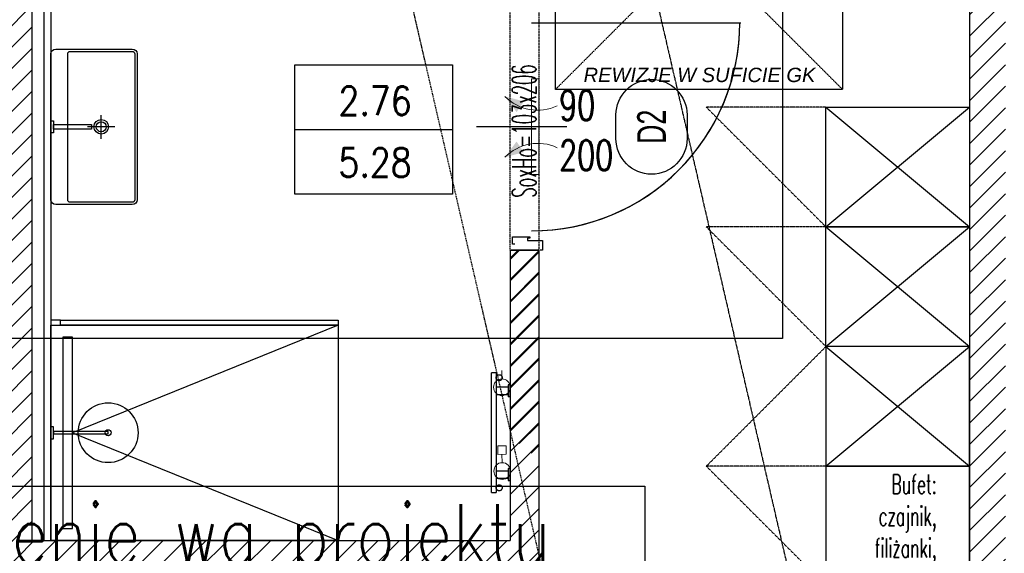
# Model space of a CAD drawing. Header units: millimetres. Extents: x 69081 to 158617, y -37521 to -9534.
# Tile 63 of 256: x 111704 to 112115, y -20918 to -20695. Entities that reach past the tile are written whole.
import ezdxf
from ezdxf.enums import TextEntityAlignment as Align

# ---------------------------------------------------------------- set-up
doc = ezdxf.new("R2010")
doc.units = ezdxf.units.MM
for name, pattern in [('DO', [0.8, 0.6, -0.1, 0, -0.1]), ('DP', [0.5, 0.3, -0.2]), ('KRESKOWA-SREDNIA', [0.2, 0.12, -0.08]), ('MP', [0.25, 0.15, -0.1])]:
    doc.linetypes.add(name, pattern=pattern)
for name, color, linetype in [('0_oświetlenie', 7, 'Continuous'), ('A-----SZ', 8, 'Continuous'), ('A-ARM', 8, 'Continuous'), ('A-MEB', 8, 'Continuous'), ('A-OKN', 3, 'Continuous'), ('A-OSI', 8, 'DO'), ('A-SCI', 7, 'Continuous'), ('A_GSA_GK', 2, 'Continuous'), ('AM DRZIW WEWN', 1, 'Continuous'), ('B-widok', 9, 'Continuous'), ('BA_ARM', 8, 'Continuous'), ('BA_drz', 7, 'Continuous'), ('BA_lpm', 1, 'MP'), ('BA_MEBLE', 8, 'Continuous'), ('BA_sym', 7, 'Continuous'), ('F-BIL', 1, 'Continuous'), ('F-BIL-OP', 3, 'Continuous'), ('F-BIL-TA', 1, 'Continuous'), ('JS_PODCIĄGI', 1, 'DP'), ('porta', 8, 'Continuous'), ('R-----OP', 1, 'Continuous'), ('R-----WY', 1, 'Continuous')]:
    doc.layers.add(name, color=color, linetype=linetype)
for name, color, linetype, lineweight in [('DRZWI', 3, 'Continuous', 20), ('IS_Grzejnik', 15, 'Continuous', 5), ('IS_Zawór1', 15, 'Continuous', 5), ('SB_OTWORY DRZWI', 1, 'Continuous', 9)]:
    doc.layers.add(name, color=color, linetype=linetype, lineweight=lineweight)
doc.layers.get('R-----WY').off()
doc.styles.add('BIKTS', font='bikromsw.shx', dxfattribs={"width": 0.85})
doc.styles.add('ROMANS', font='romans.shx', dxfattribs={"height": 1})
doc.styles.add('SIMPLEX', font='simplex', dxfattribs={"width": 0.85})
doc.styles.add('SŁAWKA', font='simplex.shx', dxfattribs={"height": 12.5})
doc.styles.add('WYM--ROMANSSHX-08', font='ROMANS.SHX', dxfattribs={"width": 0.8})

# ---------------------------------------------------------------- blocks, each defined once
blk = doc.blocks.new('KRATKA WENT')
at = {"layer": 'DRZWI'}
for points in [[(-12.72, 11.16, 0, 5.4, 0), (-8.38, 4.78, 5.4, 5.4, 0)], [(12.72, 11.16, 0, 5.4, 0), (8.38, 4.78, 5.4, 5.4, 0)]]:
    blk.add_lwpolyline(points, format="xyseb", dxfattribs=at)
blk.add_lwpolyline([(20, -3), (20, 0), (-20, 0), (-20, -3)], close=True, dxfattribs=at)
for centre, start, end in [((-26.01, -2.55), 334.6838, 45.9092), ((26.01, -2.55), 134.0908, 205.3162)]:
    blk.add_arc(centre, 19.09, start, end, dxfattribs=at)
blk = doc.blocks.new('dr1h901')
at = {"color": 0}
blk.add_line((-0.5, 0), (-0.5, 1.005), dxfattribs=at)
at = {"color": 1}
blk.add_line((0, 0.1689), (0, -0.2655), dxfattribs=at)
blk.add_arc((-0.5, 0), 1, 0, 90, dxfattribs=at)
blk = doc.blocks.new('grzejnik drabinka')
at = {"layer": 'BA_ARM'}
for p, q in [((0, -0.8), (0, 0)), ((5, 0), (5, -0.8)), ((35, 0), (35, -0.8)), ((40, 0), (40, -0.8)), ((1, -5.8), (1, -0.8)), ((4, -0.8), (4, -5.8)), ((36, -5.8), (36, -0.8)), ((39, -0.8), (39, -5.8)), ((45, -5.8), (-5, -5.8)), ((-5, -7.8), (45, -7.8))]:
    blk.add_line(p, q, dxfattribs=at)
for points in [[(0, 0), (0, 0), (0.06, 0), (0.31, 0), (0.71, 0), (1.24, 0), (1.85, 0), (2.5, 0), (3.15, 0), (3.76, 0), (4.29, 0), (4.69, 0), (4.94, 0), (5, 0), (5, 0)], [(35, 0), (35, 0), (35.06, 0), (35.31, 0), (35.71, 0), (36.24, 0), (36.85, 0), (37.5, 0), (38.15, 0), (38.76, 0), (39.29, 0), (39.69, 0), (39.94, 0), (40, 0), (40, 0)], [(-1.75, -4.55), (-1.75, -4.44), (-1.78, -4.22), (-1.9, -3.92), (-2.11, -3.66), (-2.37, -3.46), (-2.67, -3.33), (-3, -3.29), (-3.33, -3.33), (-3.63, -3.46), (-3.89, -3.66), (-4.1, -3.92), (-4.22, -4.22), (-4.25, -4.44), (-4.25, -4.55)], [(5, -0.8), (5, -0.8), (4.94, -0.8), (4.69, -0.8), (4.29, -0.8), (3.76, -0.8), (3.15, -0.8), (2.5, -0.8), (1.85, -0.8), (1.24, -0.8), (0.71, -0.8), (0.31, -0.8), (0.06, -0.8), (0, -0.8), (0, -0.8)], [(40, -0.8), (40, -0.8), (39.94, -0.8), (39.69, -0.8), (39.29, -0.8), (38.76, -0.8), (38.15, -0.8), (37.5, -0.8), (36.85, -0.8), (36.24, -0.8), (35.71, -0.8), (35.31, -0.8), (35.06, -0.8), (35, -0.8), (35, -0.8)], [(44.25, -4.55), (44.25, -4.44), (44.22, -4.22), (44.1, -3.92), (43.89, -3.66), (43.63, -3.46), (43.33, -3.33), (43, -3.29), (42.67, -3.33), (42.37, -3.46), (42.11, -3.66), (41.9, -3.92), (41.78, -4.22), (41.75, -4.44), (41.75, -4.55)], [(-5, -5.8), (-5, -5.8), (-5, -5.8), (-5, -5.8)], [(-5, -5.8), (-5, -5.8), (-5, -5.8), (-5, -5.8)], [(-5, -5.8), (-5, -5.8), (-5, -5.8), (-5, -5.8)], [(-5, -5.8), (-5, -5.8), (-5, -5.8), (-5, -5.8)], [(-5, -5.8), (-5, -5.8), (-5, -5.8), (-5, -5.8)], [(-5, -5.8), (-5, -5.8), (-5, -5.8), (-5, -5.8)], [(-5, -5.8), (-5, -5.8), (-5, -5.8), (-5, -5.8)], [(-5, -5.8), (-5, -5.8), (-5, -5.8), (-5, -5.8)], [(-5, -5.8), (-5, -5.8), (-5, -5.8), (-5, -5.8)], [(-5, -7.8), (-5, -7.8), (-5, -7.78), (-5, -7.68), (-5, -7.52), (-5, -7.31), (-5, -7.06), (-5, -6.8), (-5, -6.54), (-5, -6.29), (-5, -6.08), (-5, -5.92), (-5, -5.82), (-5, -5.8), (-5, -5.8)], [(-5, -5.8), (-5, -5.8), (-5, -5.8), (-5, -5.8)], [(-5, -5.8), (-5, -5.8), (-5, -5.8), (-5, -5.8)], [(-5, -5.8), (-5, -5.8), (-5, -5.8), (-5, -5.8)], [(-5, -5.8), (-5, -5.8), (-5, -5.8), (-5, -5.8)], [(-5, -5.8), (-5, -5.8), (-5, -5.8), (-5, -5.8)], [(-5, -5.8), (-5, -5.8), (-5, -5.8), (-5, -5.8)], [(-5, -5.8), (-5, -5.8), (-5, -5.8), (-5, -5.8)], [(-5, -5.8), (-5, -5.8), (-5, -5.8), (-5, -5.8)], [(-5, -5.8), (-5, -5.8), (-5, -5.8), (-5, -5.8)], [(-5, -5.8), (-5, -5.8), (-5, -5.8), (-5, -5.8)], [(-5, -5.8), (-5, -5.8), (-5, -5.8), (-5, -5.8)], [(-5, -5.8), (-5, -5.8), (-5, -5.8), (-5, -5.8)], [(-5, -5.8), (-5, -5.8), (-5, -5.8), (-5, -5.8)], [(-5, -5.8), (-5, -5.8), (-5, -5.8), (-5, -5.8)], [(-5, -5.8), (-5, -5.8), (-5, -5.8), (-5, -5.8)], [(-5, -5.8), (-5, -5.8), (-5, -5.8), (-5, -5.8)], [(-5, -5.8), (-5, -5.8), (-5, -5.8), (-5, -5.8)], [(-5, -5.8), (-5, -5.8), (-5, -5.8), (-5, -5.8)], [(-5, -5.8), (-5, -5.8), (-5, -5.8), (-5, -5.8)], [(-5, -7.8), (-5, -7.8), (-5, -7.8), (-5, -7.8)], [(-5, -7.8), (-5, -7.8), (-5, -7.8), (-5, -7.8)], [(-5, -7.8), (-5, -7.8), (-5, -7.8), (-5, -7.8)], [(-5, -7.8), (-5, -7.8), (-5, -7.8), (-5, -7.8)], [(-5, -7.8), (-5, -7.8), (-5, -7.8), (-5, -7.8)], [(-5, -7.8), (-5, -7.8), (-5, -7.8), (-5, -7.8)], [(-5, -7.8), (-5, -7.8), (-5, -7.8), (-5, -7.8)], [(-5, -7.8), (-5, -7.8), (-5, -7.8), (-5, -7.8)], [(-5, -7.8), (-5, -7.8), (-5, -7.8), (-5, -7.8)], [(-5, -7.8), (-5, -7.8), (-5, -7.8), (-5, -7.8)], [(-5, -7.8), (-5, -7.8), (-5, -7.8), (-5, -7.8)], [(-5, -7.8), (-5, -7.8), (-5, -7.8), (-5, -7.8)], [(-5, -7.8), (-5, -7.8), (-5, -7.8), (-5, -7.8)], [(-5, -7.8), (-5, -7.8), (-5, -7.8), (-5, -7.8)], [(-5, -7.8), (-5, -7.8), (-5, -7.8), (-5, -7.8)], [(-5, -7.8), (-5, -7.8), (-5, -7.8), (-5, -7.8)], [(-5, -7.8), (-5, -7.8), (-5, -7.8), (-5, -7.8)], [(-5, -7.8), (-5, -7.8), (-5, -7.8), (-5, -7.8)], [(-5, -7.8), (-5, -7.8), (-5, -7.8), (-5, -7.8)], [(-5, -7.8), (-5, -7.8), (-5, -7.8), (-5, -7.8)], [(-5, -7.8), (-5, -7.8), (-5, -7.8), (-5, -7.8)], [(-5, -7.8), (-5, -7.8), (-5, -7.8), (-5, -7.8)], [(-5, -7.8), (-5, -7.8), (-5, -7.8), (-5, -7.8)], [(-5, -7.8), (-5, -7.8), (-5, -7.8), (-5, -7.8)], [(-5, -7.8), (-5, -7.8), (-5, -7.8), (-5, -7.8)], [(-5, -7.8), (-5, -7.8), (-5, -7.8), (-5, -7.8)], [(-5, -7.8), (-5, -7.8), (-5, -7.8), (-5, -7.8)], [(-5, -7.8), (-5, -7.8), (-5, -7.8), (-5, -7.8)], [(-4.25, -4.55), (-4.25, -4.66), (-4.22, -4.88), (-4.1, -5.18), (-3.89, -5.44), (-3.63, -5.64), (-3.33, -5.77), (-3, -5.81), (-2.67, -5.77), (-2.37, -5.64), (-2.11, -5.44), (-1.9, -5.18), (-1.78, -4.88), (-1.75, -4.66), (-1.75, -4.55)], [(41.75, -4.55), (41.75, -4.66), (41.78, -4.88), (41.9, -5.18), (42.11, -5.44), (42.37, -5.64), (42.67, -5.77), (43, -5.81), (43.33, -5.77), (43.63, -5.64), (43.89, -5.44), (44.1, -5.18), (44.22, -4.88), (44.25, -4.66), (44.25, -4.55)], [(45, -5.8), (45, -5.8), (45, -5.8), (45, -5.8)], [(45, -5.8), (45, -5.8), (45, -5.8), (45, -5.8)], [(45, -5.8), (45, -5.8), (45, -5.8), (45, -5.8)], [(45, -5.8), (45, -5.8), (45, -5.8), (45, -5.8)], [(45, -5.8), (45, -5.8), (45, -5.8), (45, -5.8)], [(45, -5.8), (45, -5.8), (45, -5.8), (45, -5.8)], [(45, -5.8), (45, -5.8), (45, -5.8), (45, -5.8)], [(45, -5.8), (45, -5.8), (45, -5.8), (45, -5.8)], [(45, -5.8), (45, -5.8), (45, -5.8), (45, -5.8)], [(45, -5.8), (45, -5.8), (45, -5.82), (45, -5.92), (45, -6.08), (45, -6.29), (45, -6.54), (45, -6.8), (45, -7.06), (45, -7.31), (45, -7.52), (45, -7.68), (45, -7.78), (45, -7.8), (45, -7.8)], [(45, -5.8), (45, -5.8), (45, -5.8), (45, -5.8)], [(45, -5.8), (45, -5.8), (45, -5.8), (45, -5.8)], [(45, -5.8), (45, -5.8), (45, -5.8), (45, -5.8)], [(45, -5.8), (45, -5.8), (45, -5.8), (45, -5.8)], [(45, -5.8), (45, -5.8), (45, -5.8), (45, -5.8)], [(45, -5.8), (45, -5.8), (45, -5.8), (45, -5.8)], [(45, -5.8), (45, -5.8), (45, -5.8), (45, -5.8)], [(45, -5.8), (45, -5.8), (45, -5.8), (45, -5.8)], [(45, -5.8), (45, -5.8), (45, -5.8), (45, -5.8)], [(45, -5.8), (45, -5.8), (45, -5.8), (45, -5.8)], [(45, -5.8), (45, -5.8), (45, -5.8), (45, -5.8)], [(45, -5.8), (45, -5.8), (45, -5.8), (45, -5.8)], [(45, -5.8), (45, -5.8), (45, -5.8), (45, -5.8)], [(45, -5.8), (45, -5.8), (45, -5.8), (45, -5.8)], [(45, -5.8), (45, -5.8), (45, -5.8), (45, -5.8)], [(45, -5.8), (45, -5.8), (45, -5.8), (45, -5.8)], [(45, -5.8), (45, -5.8), (45, -5.8), (45, -5.8)], [(45, -5.8), (45, -5.8), (45, -5.8), (45, -5.8)], [(45, -5.8), (45, -5.8), (45, -5.8), (45, -5.8)], [(45, -7.8), (45, -7.8), (45, -7.8), (45, -7.8)], [(45, -7.8), (45, -7.8), (45, -7.8), (45, -7.8)], [(45, -7.8), (45, -7.8), (45, -7.8), (45, -7.8)], [(45, -7.8), (45, -7.8), (45, -7.8), (45, -7.8)], [(45, -7.8), (45, -7.8), (45, -7.8), (45, -7.8)], [(45, -7.8), (45, -7.8), (45, -7.8), (45, -7.8)], [(45, -7.8), (45, -7.8), (45, -7.8), (45, -7.8)], [(45, -7.8), (45, -7.8), (45, -7.8), (45, -7.8)], [(45, -7.8), (45, -7.8), (45, -7.8), (45, -7.8)], [(45, -7.8), (45, -7.8), (45, -7.8), (45, -7.8)], [(45, -7.8), (45, -7.8), (45, -7.8), (45, -7.8)], [(45, -7.8), (45, -7.8), (45, -7.8), (45, -7.8)], [(45, -7.8), (45, -7.8), (45, -7.8), (45, -7.8)], [(45, -7.8), (45, -7.8), (45, -7.8), (45, -7.8)], [(45, -7.8), (45, -7.8), (45, -7.8), (45, -7.8)], [(45, -7.8), (45, -7.8), (45, -7.8), (45, -7.8)], [(45, -7.8), (45, -7.8), (45, -7.8), (45, -7.8)], [(45, -7.8), (45, -7.8), (45, -7.8), (45, -7.8)], [(45, -7.8), (45, -7.8), (45, -7.8), (45, -7.8)], [(45, -7.8), (45, -7.8), (45, -7.8), (45, -7.8)], [(45, -7.8), (45, -7.8), (45, -7.8), (45, -7.8)], [(45, -7.8), (45, -7.8), (45, -7.8), (45, -7.8)], [(45, -7.8), (45, -7.8), (45, -7.8), (45, -7.8)], [(45, -7.8), (45, -7.8), (45, -7.8), (45, -7.8)], [(45, -7.8), (45, -7.8), (45, -7.8), (45, -7.8)], [(45, -7.8), (45, -7.8), (45, -7.8), (45, -7.8)], [(45, -7.8), (45, -7.8), (45, -7.8), (45, -7.8)], [(45, -7.8), (45, -7.8), (45, -7.8), (45, -7.8)]]:
    blk.add_open_spline(points, degree=3, dxfattribs=at)
blk = doc.blocks.new('osie')
at = {"layer": 'A-OSI'}
blk.add_line((17389.65, -41379.07), (17986.94, -43966.21), dxfattribs=at)
blk = doc.blocks.new('DYBY-BL5')
at = {"layer": 'F-BIL-TA', "color": 1}
blk.add_line((0, 45), (110, 45), dxfattribs=at)
blk.add_lwpolyline([(0, 0), (0, 90), (110, 90), (110, 0)], close=True, dxfattribs=at)
at = {"layer": 'F-BIL-OP', "style": 'SIMPLEX', "width": 0.85}
blk.add_attdef('NR', text='', height=20, dxfattribs=at).set_placement((56, 55), align=Align.CENTER)
at = {"layer": 'F-BIL-OP', "color": 2, "style": 'SIMPLEX', "width": 0.85, "flags": 1}
for tag, p in [('NAZWA', (119, 55)), ('POSADZKA', (119, 12)), ('GRUPA', (119, -27)), ('RODZAJ', (119, -72))]:
    blk.add_attdef(tag, p, '', height=19, dxfattribs=at)
at = {"layer": 'F-BIL-OP', "color": 2, "style": 'SIMPLEX', "width": 0.85}
blk.add_attdef('POW.', text='', height=20, dxfattribs=at).set_placement((56, 12), align=Align.CENTER)
at = {"layer": 'F-BIL-OP', "color": 2, "style": 'SIMPLEX', "width": 0.85, "flags": 1}
blk.add_attdef('POWH.', text='', height=20, dxfattribs=at).set_placement((56, -27), align=Align.CENTER)
blk = doc.blocks.new('symdrz')
blk.add_lwpolyline([(-10, -30, -1), (-10, 30), (10, 30, -1), (10, -30)], format="xyb", close=True)
at = {"style": 'BIKTS', "width": 0.8}
blk.add_attdef('SZERDRZ', text='', height=25, dxfattribs=at).set_placement((77.15, 8.8), align=Align.CENTER)
blk.add_attdef('SYMDRZ', text='', height=25, dxfattribs=at).set_placement((0, 0), align=Align.MIDDLE)
blk.add_attdef('WYSDRZ', text='', height=25, dxfattribs=at).set_placement((77.15, -9.49), align=Align.TOP_CENTER)
blk = doc.blocks.new('grzejniki pietro 2')
at = {"layer": 'IS_Zawór1', "linetype": 'ByBlock', "lineweight": -2, "extrusion": (-0.999947, -0.010266, 0)}
for points, elevation in [([(43290.17, 289.1), (43286.67, 289.1)], -17441.69), ([(43325.17, 289.1), (43321.67, 289.1)], -17441.45)]:
    blk.add_lwpolyline(points, dxfattribs=dict(at, elevation=elevation))
at = {"layer": 'IS_Zawór1', "linetype": 'ByBlock', "lineweight": -2, "extrusion": (0, 0, -1), "elevation": -289.1}
blk.add_lwpolyline([(-17887.04, -43140.31), (-17887.01, -43136.81), (-17883.51, -43136.85), (-17883.54, -43140.35)], close=True, dxfattribs=at)
at = {"layer": 'IS_Zawór1', "linetype": 'ByBlock', "lineweight": -2}
for centre in [(17885.25, -43112.33, 289.1), (17885.37, -43147.33, 289.1)]:
    blk.add_circle(centre, 3.5, dxfattribs=at)
blk = doc.blocks.new('A$C253e2aa0')
at = {"layer": 'B-widok', "color": 1, "linetype": 'MP'}
blk.add_lwpolyline([(0, 60), (120, 60), (120, 0), (0, 0), (0, 60)], dxfattribs=at)
at = {"layer": 'B-widok', "linetype": 'MP'}
blk.add_lwpolyline([(0, 0), (60, 60), (120, 0)], dxfattribs=at)
at = {"layer": 'R-----OP', "ltscale": 10, "insert": (11.78, 9.11, 36538.02), "char_height": 6, "width": 4709.9909, "attachment_point": 1, "style": 'SŁAWKA'}
blk.add_mtext('{\\fArial|b0|i1|c0|p34;REWIZJE W SUFICIE GK}', dxfattribs=at)
blk = doc.blocks.new('A$Cf85abbde')
at = {"layer": 'A-SCI', "color": 4}
for p, q in [((12, 103), (0, 103)), ((12, 0), (0, 0))]:
    blk.add_line(p, q, dxfattribs=at)
at = {"layer": 'JS_PODCIĄGI', "lineweight": -3}
for p, q in [((0, 0), (0, 103)), ((12, 103), (12, 0))]:
    blk.add_line(p, q, dxfattribs=at)
at = {"layer": 'AM DRZIW WEWN', "insert": (0.83, 21.87), "char_height": 10, "width": 61.9698, "attachment_point": 1, "rotation": 90, "style": 'ROMANS'}
blk.add_mtext('{\\W0.5;SoxHo=103x206}', dxfattribs=at)
blk = doc.blocks.new('PRZEKROJE')
at = {"layer": 'R-----OP', "color": 121, "linetype": 'DP'}
blk.add_line((18791.92, -35480.04), (18450.15, -33999.67), dxfattribs=at)

msp = doc.modelspace()

# ---------------------------------------------------------------- hatches: boundary and pattern name
at = {"layer": 'A-----SZ'}
h = msp.add_hatch(dxfattribs=at)
h.set_pattern_fill('ANSI31', color=256, scale=2)
h.set_pattern_definition([(45, (77432.36, 11586.2524), (-4.4901281, 4.4901281), [])])
h.paths.add_polyline_path([(111471.1992, -19714.1903), (111466.7002, -19694.7029), (111455.0078, -19697.4023), (111459.5068, -19716.8897), (111502.2475, -19902.02), (111556.8122, -19889.4228), (111554.1128, -19877.7303), (111511.2405, -19887.6282)])
h.paths.add_polyline_path([(111908.6415, -20600.5941), (111739.3228, -20600.5941), (111708.7721, -20612.5941), (111908.6415, -20612.5941)])
h.paths.add_polyline_path([(111920.6415, -20560.5941), (111908.6415, -20561.5038), (111908.6415, -20688.5941), (111920.6415, -20688.5941)])
h.paths.add_polyline_path([(111920.6415, -20791.5941), (111908.6415, -20791.5941), (111908.6415, -20869.395), (111920.6415, -20878.9403)])
h.paths.add_polyline_path([(112115.6415, -20560.5941), (112100.6415, -20560.5941), (112100.6415, -21261.5941), (112115.6415, -21261.5941)])
h.paths.add_polyline_path([(112297.6415, -20560.5941), (112285.6415, -20560.5941), (112285.6415, -20678.5941), (112297.6415, -20678.5941)])
h.paths.add_polyline_path([(112409.6415, -20560.5941), (112397.6415, -20560.5941), (112397.6415, -20660.5941), (112445.6415, -20660.5941), (112445.6415, -20648.5941), (112409.6415, -20648.5941)])
h.paths.add_polyline_path([(112508.6415, -20560.5941), (112496.6415, -20560.5941), (112496.6415, -20648.5941), (112460.6415, -20648.5941), (112460.6415, -20660.5941), (112508.6415, -20660.5941)])
h.paths.add_polyline_path([(112460.6415, -20648.5941), (112445.6415, -20648.5941), (112445.6415, -21261.5941), (112460.6415, -21261.5941)])
h.paths.add_polyline_path([(112445.6415, -20800.5941), (112297.6415, -20800.5941), (112297.6415, -20781.5941), (112285.6415, -20781.5941), (112285.6415, -20812.5941), (112445.6415, -20812.5941)])
h.paths.add_polyline_path([(112620.6415, -20781.5941), (112608.6415, -20781.5941), (112608.6415, -20800.5941), (112460.6415, -20800.5941), (112460.6415, -20812.5941), (112620.6415, -20812.5941)])
h.paths.add_polyline_path([(112620.6415, -20560.5941), (112608.6415, -20560.5941), (112608.6415, -20678.5941), (112620.6415, -20678.5941)])
h.paths.add_polyline_path([(112805.6415, -20560.5941), (112790.6415, -20560.5941), (112790.6415, -21261.5941), (112805.6415, -21261.5941)])
h.paths.add_polyline_path([(112987.6415, -20560.5941), (112975.6415, -20560.5941), (112975.6415, -20678.5941), (112987.6415, -20678.5941)])
h.paths.add_polyline_path([(112987.6415, -20779.5941), (112975.6415, -20779.5941), (112975.6415, -20812.5941), (113135.6415, -20812.5941), (113135.6415, -20800.5941), (112987.6415, -20800.5941)])
h.paths.add_polyline_path([(113099.6415, -20560.5941), (113087.6415, -20560.5941), (113087.6415, -20660.5941), (113135.6415, -20660.5941), (113135.6415, -20648.5941), (113099.6415, -20648.5941)])
h.paths.add_polyline_path([(113150.6415, -20648.5941), (113135.6415, -20648.5941), (113135.6415, -21261.5941), (113150.6415, -21261.5941)])
h.paths.add_polyline_path([(113198.6415, -20560.5941), (113186.6415, -20560.5941), (113186.6415, -20648.5941), (113150.6415, -20648.5941), (113150.6415, -20660.5941), (113198.6415, -20660.5941)])
h.paths.add_polyline_path([(113310.6415, -20560.5941), (113298.6415, -20560.5941), (113298.6415, -20678.5941), (113310.6415, -20678.5941)])
h.paths.add_polyline_path([(113310.6415, -20779.5941), (113298.6415, -20779.5941), (113298.6415, -20800.5941), (113150.6415, -20800.5941), (113150.6415, -20812.5941), (113310.6415, -20812.5941)])
h.paths.add_polyline_path([(113495.6415, -20560.5941), (113480.6415, -20560.5941), (113480.6415, -21261.5941), (113495.6415, -21261.5941)])
h.paths.add_polyline_path([(113840.6415, -20560.5941), (113825.6415, -20560.5941), (113825.6415, -21261.5941), (113840.6415, -21261.5941)])
h.paths.add_polyline_path([(113825.6415, -20648.5941), (113789.6415, -20648.5941), (113789.6415, -20560.5941), (113777.6415, -20560.5941), (113777.6415, -20660.5941), (113825.6415, -20660.5941)])
h.paths.add_polyline_path([(113677.6415, -20560.5941), (113665.6415, -20560.5941), (113665.6415, -20678.5941), (113677.6415, -20678.5941)])
h.paths.add_polyline_path([(113677.6415, -20781.5941), (113665.6415, -20781.5941), (113665.6415, -20812.5941), (113825.6415, -20812.5941), (113825.6415, -20800.5941), (113677.6415, -20800.5941)])
h.paths.add_polyline_path([(114226.1415, -20560.5941), (114214.1415, -20560.5941), (114214.1415, -20688.5941), (114226.1415, -20688.5941)])
h.paths.add_polyline_path([(114237.1415, -20346.5941), (114217.1415, -20346.5941), (114217.1415, -20358.5941), (114225.1415, -20358.5941), (114225.1415, -20536.5941), (114237.1415, -20536.5941)])
h.paths.add_polyline_path([(114114.1415, -20346.5941), (114020.1415, -20346.5941), (114020.1415, -20358.5941), (114114.1415, -20358.5941)])
h = msp.add_hatch(dxfattribs=at)
h.set_pattern_fill('ANSI31', color=256, scale=2)
h.set_pattern_definition([(45, (77980.5735, 17505.211), (-4.49012806, 4.49012806), [])])
h.paths.add_polyline_path([(111920.6415, -20791.5941), (111908.6415, -20791.5941), (111908.6415, -20912.925), (111708.7721, -20912.925), (111708.7721, -20607.6473), (111696.7721, -20610.4177), (111696.7721, -20918.3089), (111517.5623, -20959.6828), (111520.2618, -20971.3752), (111721.4596, -20924.925), (111920.6415, -20924.925)])
h.paths.add_polyline_path([(111417.2022, -20982.8527), (111385.048, -20990.2761), (111387.7474, -21001.9685), (111419.9016, -20994.5452)])

# ---------------------------------------------------------------- linework, layer by layer
at = {"color": 5}
msp.add_lwpolyline([(109057.9191, -19758.1136), (112022.4392, -19758.1136), (112022.4392, -20828.5147), (109057.9191, -20828.5147)], close=True, dxfattribs=at)
at = {"layer": 'A-ARM'}
for points in [[(111716.7721, -20770.5941), (111716.7721, -20709.5941, -0.41421356), (111718.7721, -20707.5941), (111750.7721, -20707.5941, -0.41421356), (111752.7721, -20709.5941), (111752.7721, -20770.5941, -0.41421356), (111750.7721, -20772.5941), (111718.7721, -20772.5941, -0.41421356)], [(111723.7721, -20770.5941), (111723.7721, -20709.5941, -0.41421356), (111724.7721, -20708.5941), (111750.7721, -20708.5941, -0.41421356), (111751.7721, -20709.5941), (111751.7721, -20770.5941, -0.41421356), (111750.7721, -20771.5941), (111724.7721, -20771.5941, -0.41421356)]]:
    msp.add_lwpolyline(points, format="xyb", close=True, dxfattribs=at)
for points in [[(112040.6415, -20731.925), (112100.6415, -20731.925), (112100.6415, -20781.925), (112040.6415, -20781.925)], [(111716.7721, -20742.5941), (111716.7721, -20737.5941), (111717.7721, -20737.5941), (111717.7721, -20742.5941)], [(111717.7721, -20739.0941), (111733.7721, -20739.0941), (111733.7721, -20741.0941), (111717.7721, -20741.0941)], [(112040.6415, -20781.925), (112100.6415, -20781.925), (112100.6415, -20831.925), (112040.6415, -20831.925)], [(111716.7721, -20822.925), (111836.7721, -20822.925), (111836.7721, -20912.925), (111716.7721, -20912.925)], [(111721.7721, -20827.925), (111721.7721, -20907.925), (111725.7721, -20907.925), (111725.7721, -20827.925)], [(112040.6415, -20881.925), (112100.6415, -20881.925), (112100.6415, -20831.925), (112040.6415, -20831.925)], [(112040.6415, -20931.925), (112100.6415, -20931.925), (112100.6415, -20881.925), (112040.6415, -20881.925)]]:
    msp.add_lwpolyline(points, close=True, dxfattribs=at)
msp.add_lwpolyline([(111836.7721, -20822.925), (111725.7721, -20867.925), (111836.7721, -20912.925)], dxfattribs=at)
msp.add_circle((111740.6718, -20867.925), 12.5, dxfattribs=at)
at = {"layer": 'A-MEB'}
for p, q in [((112040.6415, -20731.925), (112100.6415, -20781.925)), ((112040.6415, -20781.925), (112100.6415, -20731.925)), ((111737.7721, -20745.1849), (111737.7721, -20735.2442)), ((111743.4335, -20740.0941), (111732.0301, -20740.0941)), ((112040.6415, -20781.925), (112100.6415, -20831.925)), ((112040.6415, -20831.925), (112100.6415, -20781.925)), ((112040.6415, -20881.925), (112100.6415, -20831.925)), ((112040.6415, -20831.925), (112100.6415, -20881.925))]:
    msp.add_line(p, q, dxfattribs=at)
at = {"layer": 'A-MEB', "linetype": 'KRESKOWA-SREDNIA'}
for points in [[(112040.6415, -20731.925), (111990.6415, -20731.925), (112040.6415, -20781.925)], [(112040.6415, -20781.925), (111990.6415, -20781.925), (112040.6415, -20831.925)], [(112040.6415, -20881.925), (111990.6415, -20881.925), (112040.6415, -20831.925)], [(112040.6415, -20881.925), (111990.6415, -20881.925), (112040.6415, -20931.925)]]:
    msp.add_lwpolyline(points, dxfattribs=at)
at = {"layer": 'A-MEB'}
for points in [[(111716.7721, -20865.425), (111716.7721, -20870.425), (111717.7721, -20870.425), (111717.7721, -20865.425)], [(111717.7721, -20867.425), (111717.7721, -20868.425), (111740.6718, -20868.425), (111740.6718, -20867.425)]]:
    msp.add_lwpolyline(points, close=True, dxfattribs=at)
for centre, radius in [((111737.7721, -20740.0941), 3.0572), ((111737.7721, -20740.0941), 2.0572), ((111740.6718, -20867.925), 1.2582)]:
    msp.add_circle(centre, radius, dxfattribs=at)
at = {"layer": 'A-OKN'}
for points in [[(111716.7721, -20822.925), (111720.7721, -20822.925), (111720.7721, -20820.925), (111716.7721, -20820.925)], [(111720.7721, -20822.925), (111720.7721, -20820.925), (111836.7721, -20820.925), (111836.7721, -20822.925)]]:
    msp.add_lwpolyline(points, close=True, dxfattribs=at)
at = {"layer": 'A-SCI', "color": 5}
for p, q in [((112100.6415, -20560.5941), (112100.6415, -21261.5941)), ((111908.6415, -20791.5941), (111908.6415, -20869.395)), ((111908.6415, -20791.5941), (111920.6415, -20791.5941)), ((111920.6415, -20791.5941), (111920.6415, -20878.9403))]:
    msp.add_line(p, q, dxfattribs=at)
at = {"layer": 'A-SCI', "color": 4}
for p, q in [((111708.7721, -20607.6473), (111708.7721, -20912.925)), ((111908.6415, -20791.5941), (111908.6415, -20912.925)), ((111908.6415, -20791.5941), (111920.6415, -20791.5941)), ((111920.6415, -20791.5941), (111920.6415, -20924.925)), ((111708.7721, -20912.925), (111908.6415, -20912.925))]:
    msp.add_line(p, q, dxfattribs=at)
at = {"layer": 'A_GSA_GK', "color": 8}
msp.add_line((111713.7721, -20637.5941), (111713.7721, -20912.925), dxfattribs=at)
at = {"layer": 'A_GSA_GK'}
msp.add_line((111716.7721, -20637.5941), (111716.7721, -20912.925), dxfattribs=at)
at = {"layer": 'porta'}
msp.add_lwpolyline([(111910.6415, -20789.0941), (111909.6415, -20789.0941), (111909.6415, -20786.0941), (111916.8915, -20786.0941), (111916.8915, -20786.5941), (111915.8915, -20786.5941), (111915.8915, -20787.5941), (111922.1415, -20787.5941), (111922.1415, -20791.5941), (111922.1415, -20791.5941), (111921.1415, -20791.5941)], dxfattribs=at)
msp.add_lwpolyline([(111910.6415, -20789.0941), (111909.6415, -20789.0941), (111909.6415, -20786.0941), (111916.8915, -20786.0941), (111916.8915, -20786.5941), (111915.8915, -20786.5941), (111915.8915, -20787.5941), (111922.1415, -20787.5941), (111922.1415, -20791.5941), (111922.1415, -20791.5941), (111921.1415, -20791.5941)], dxfattribs=at)

# ---------------------------------------------------------------- block references
at = {"layer": 'A-SCI', "color": 4}
msp.add_blockref('osie', (94084.5456, 22838.835), dxfattribs=at)
at = {"layer": 'AM DRZIW WEWN'}
ref = msp.add_blockref('symdrz', (111967.7439, -20740.0941), dxfattribs=dict(at, xscale=0.4950000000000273, yscale=0.4950000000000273, zscale=0.4950000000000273, rotation=90))
ref.add_attrib('Symdrz', 'D2', dxfattribs={"layer": 'BA_sym', "height": 12, "rotation": 90, "style": 'BIKTS', "width": 0.7}).set_placement((111967.7439, -20740.0941), align=Align.MIDDLE_CENTER)
at = {"layer": 'B-widok'}
msp.add_blockref('A$C253e2aa0', (111927.5821, -20724.5179, 1051.9), dxfattribs=at)
at = {"layer": 'BA_drz'}
for xscale, yscale, zscale, rotation in [(-86.99999999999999, -86.99999999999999, -86.99999999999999, 90.0000000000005), (-87, -87, -87, 89.99999999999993)]:
    msp.add_blockref('dr1h901', (111917.6415, -20740.0941), dxfattribs=dict(at, xscale=xscale, yscale=yscale, zscale=zscale, rotation=rotation))
at = {"layer": 'BA_lpm', "xscale": -1, "rotation": 270.0000000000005}
msp.add_blockref('grzejnik drabinka', (111908.6415, -20887.925), dxfattribs=at)
at = {"layer": 'F-BIL', "xscale": 0.6, "yscale": 0.6, "zscale": 0.6}
msp.add_blockref('DYBY-BL5', (111818.6229, -20768.2394), dxfattribs=at).add_auto_attribs({'NR': '2.76', 'POW.': '5.28'})
at = {"layer": 'IS_Grzejnik'}
msp.add_blockref('grzejniki pietro 2', (94019.9764, 22263.4019, -289.1), dxfattribs=at)
at = {"layer": 'R-----WY'}
msp.add_blockref('PRZEKROJE', (93259.4635, 13995.1786), dxfattribs=at)
at = {"layer": 'R-----WY', "xscale": -1}
for rotation in [90.0000000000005, 89.99999999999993, 89.99999999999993, 89.99999999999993]:
    msp.add_blockref('KRATKA WENT', (111917.6415, -20740.0941), dxfattribs=dict(at, rotation=rotation))
at = {"layer": 'SB_OTWORY DRZWI'}
msp.add_blockref('A$Cf85abbde', (111908.6415, -20791.5941), dxfattribs=at)

# ---------------------------------------------------------------- texts
at = {"layer": '0_oświetlenie', "linetype": 'Continuous', "insert": (111768.4186, -20897.7294, 1), "char_height": 25, "width": 378.004849, "attachment_point": 2, "style": 'WYM--ROMANSSHX-08', "bg_fill": 16, "box_fill_scale": 1.3, "bg_fill_color": 257, "bg_fill_transparency": 0}
msp.add_mtext('\\Fsimplex.shx|c238;oświetlenie wg projektu powtarzalnego wnętrz \\Pmoduł 5', dxfattribs=at)
at = {"layer": 'BA_MEBLE', "insert": (112086.9205, -20885.4289), "char_height": 8, "width": 260.223155, "attachment_point": 3, "style": 'ROMANS'}
msp.add_mtext('{\\W0.6;Bufet:\\Pczajnik,\\Pfiliżanki,\\PK + H}', dxfattribs=at)
at = {"layer": 'R-----OP', "insert": (112272.0081, -20724.8805), "char_height": 12.5, "width": 342.829506, "attachment_point": 3, "style": 'ROMANS'}
msp.add_mtext('\\pxql;{\\W0.7;90\\P200}', dxfattribs=at)

doc.saveas('drawing.dxf')
